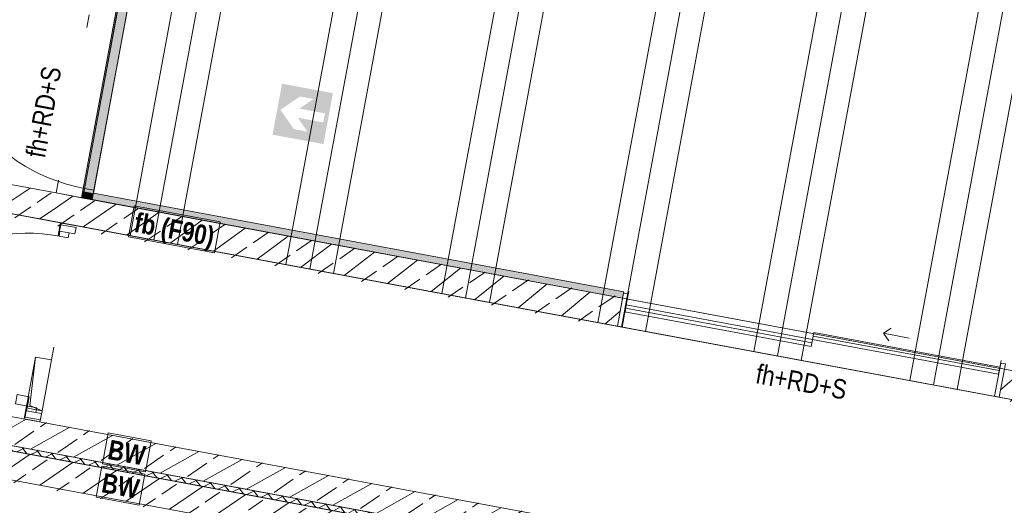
# Model space of a CAD drawing. Header units: metres. Extents: x -499360 to 60282433, y -11592314 to 5708004.
# Tile 65 of 128: x 32353361.06 to 32353368.67, y 5707927.06 to 5707930.8. Entities that reach past the tile are written whole.
import ezdxf

# ---------------------------------------------------------------- set-up
doc = ezdxf.new("R2010")
doc.units = ezdxf.units.M
doc.header["$LTSCALE"] = 0.75
doc.set_wipeout_variables(frame=1)
doc.header["$PDSIZE"] = 5
doc.linetypes.add('10417023$0$#9_Achse', pattern=[1.6, 0.00254, -1.59746])
doc.layers.get('0').update_dxf_attribs({"linetype": 'CONTINUOUS'})
for name, color, linetype, lineweight in [('10417023$0$#9_002_GES I Übersicht Erdgeschoss_1_101_Wand Aussen.A', 7, 'CONTINUOUS', 25), ('10417023$0$#9_002_GES I Übersicht Erdgeschoss_1_102_Wand Innen.A', 7, 'CONTINUOUS', 25), ('10417023$0$#9_002_GES I Übersicht Erdgeschoss_1_113_Türen.A', 7, 'CONTINUOUS', 25), ('10417023$0$#9_002_GES I Übersicht Erdgeschoss_1_607b_Brandschutz 1_100', 7, 'CONTINUOUS', 25), ('10417023$0$#9_002_GES I Übersicht Erdgeschoss_1_Neubau_102_Wand Innen.A', 7, 'CONTINUOUS', 25), ('10417023$0$#9_002_GES I Übersicht Erdgeschoss_1_Neubau_104_Decken.A', 7, 'CONTINUOUS', 25), ('10417023$0$#9_002_GES I Übersicht Erdgeschoss_1_Neubau_202_Innenwandbekleidun', 7, 'CONTINUOUS', 25), ('10417023$0$Keine', 7, 'CONTINUOUS', 13)]:
    doc.layers.add(name, color=color, linetype=linetype, lineweight=lineweight)
doc.styles.add('10417023$0$ARIAL NARROW', font='ARIALN.TTF')
doc.styles.add('10417023$0$Arial Narrow (bold)', font='ARIALNB.TTF')
pattern_1 = [(44.99999999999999, (0, 0), (-0.1697056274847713, 0.1697056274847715), []), (44.99999999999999, (-0.08485281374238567, 0.08485281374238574), (-0.1697056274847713, 0.1697056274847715), [0.18, -0.05999999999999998])]

# ---------------------------------------------------------------- blocks, each defined once
blk = doc.blocks.new('10417023$0$#9_MKO_LP5_ARC_GES_UP_00_002_P_G_modell (3D)')
at = {"layer": '10417023$0$#9_002_GES I Übersicht Erdgeschoss_1_101_Wand Aussen.A', "linetype": 'Continuous', "lineweight": 5, "true_color": 0xff0000}
h = blk.add_hatch(dxfattribs=at)
h.set_pattern_fill('#9_DÄMMUNG__HART_1_0001', color=1, style=0, pattern_type=2)
h.set_pattern_definition([(44.99999999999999, (0, 0), (-0.05656854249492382, 0.05656854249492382), []), (135.0000000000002, (0, 0), (0.05656854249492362, 0.056568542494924), [])])
h.paths.add_polyline_path([(-32353496.34409519, -5707790.51957689), (-32353496.34409519, -5707790.559532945), (-32353480.474228, -5707790.559532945), (-32353480.474228, -5707790.51957689)])
at = {"layer": '10417023$0$#9_002_GES I Übersicht Erdgeschoss_1_607b_Brandschutz 1_100', "linetype": 'Continuous', "lineweight": 0, "true_color": 0xff0000}
h = blk.add_hatch(color=1, dxfattribs=at)
h.paths.add_polyline_path([(-32353483.36252769, -5707787.3922169), (-32353483.36252769, -5707787.792216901), (-32353482.96252769, -5707787.792216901), (-32353482.96252769, -5707787.3922169)])
h.paths.add_polyline_path([(-32353483.20888492, -5707787.464240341), (-32353483.10253773, -5707787.464240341), (-32353483.19548201, -5707787.556703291), (-32353482.99447903, -5707787.556703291), (-32353482.99447903, -5707787.627730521), (-32353483.19548201, -5707787.627730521), (-32353483.10253773, -5707787.720193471), (-32353483.20888492, -5707787.720193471), (-32353483.33752769, -5707787.592216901)])
at = {"layer": '10417023$0$#9_002_GES I Übersicht Erdgeschoss_1_Neubau_102_Wand Innen.A', "linetype": 'Continuous', "lineweight": 5, "true_color": 0xff0000}
h = blk.add_hatch(dxfattribs=at)
h.set_pattern_fill('#9_BETON__STAHLBETON_0001', color=1, style=0, pattern_type=2)
h.set_pattern_definition(pattern_1)
h.paths.add_polyline_path([(-32353488.38309519, -5707788.75957689), (-32353484.92409519, -5707788.75957689), (-32353484.92409519, -5707788.53957689), (-32353488.38309519, -5707788.53957689)])
h = blk.add_hatch(dxfattribs=at)
h.set_pattern_fill('#9_BETON__STAHLBETON_0001', color=1, style=0, pattern_type=2)
h.set_pattern_definition(pattern_1)
h.paths.add_polyline_path([(-32353480.474228, -5707790.559532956), (-32353496.72422805, -5707790.559532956), (-32353496.72422805, -5707790.779532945), (-32353480.474228, -5707790.779532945)])
at = {"layer": '10417023$0$#9_002_GES I Übersicht Erdgeschoss_1_101_Wand Aussen.A', "color": 1, "linetype": 'Continuous', "lineweight": 18, "true_color": 0xff0000, "flags": 128}
blk.add_lwpolyline([(-32353496.34409519, -5707790.51957689), (-32353480.474228, -5707790.51957689), (-32353480.474228, -5707790.559532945), (-32353496.34409519, -5707790.559532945)], close=True, dxfattribs=at)
at = {"layer": '10417023$0$#9_002_GES I Übersicht Erdgeschoss_1_102_Wand Innen.A', "color": 1, "linetype": 'Continuous', "lineweight": 18, "true_color": 0xff0000}
blk.add_line((-32353484.92409474, -5707788.539576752), (-32353484.67850761, -5707788.539576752), dxfattribs=at)
at = {"layer": '10417023$0$#9_002_GES I Übersicht Erdgeschoss_1_113_Türen.A', "color": 1, "linetype": 'Continuous', "lineweight": 13, "true_color": 0xff0000}
for p, q in [((-32353478.44272869, -5707788.438062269), (-32353478.39272863, -5707788.38806221)), ((-32353478.24272846, -5707788.438062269), (-32353478.44272869, -5707788.438062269)), ((-32353478.44272869, -5707788.438062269), (-32353478.39272863, -5707788.488062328))]:
    blk.add_line(p, q, dxfattribs=at)
blk.add_arc((-32353484.84109519, -5707790.196576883), 1.334000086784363, 89.99999983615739, 180.0000003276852, dxfattribs=at)
at = {"layer": '10417023$0$#9_002_GES I Übersicht Erdgeschoss_1_607b_Brandschutz 1_100', "color": 1, "linetype": 'Continuous', "lineweight": 13, "true_color": 0xff0000}
for p, q in [((-32353483.63722735, -5707788.528252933), (-32353484.31253779, -5707788.528252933)), ((-32353484.31253779, -5707788.528252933), (-32353484.31253779, -5707788.770900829)), ((-32353483.63722735, -5707788.770900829), (-32353483.63722735, -5707788.528252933)), ((-32353484.31253779, -5707788.770900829), (-32353483.63722735, -5707788.770900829)), ((-32353483.85332836, -5707790.287452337), (-32353484.19082984, -5707790.287452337)), ((-32353484.19082984, -5707790.287452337), (-32353484.19082984, -5707790.530100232)), ((-32353483.85332836, -5707790.530100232), (-32353483.85332836, -5707790.287452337)), ((-32353484.19082984, -5707790.530100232), (-32353483.85332836, -5707790.530100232)), ((-32353483.85332836, -5707790.548209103), (-32353484.19082984, -5707790.548209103)), ((-32353484.19082984, -5707790.548209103), (-32353484.19082984, -5707790.790856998)), ((-32353483.85332836, -5707790.790856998), (-32353483.85332836, -5707790.548209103)), ((-32353484.19082984, -5707790.790856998), (-32353483.85332836, -5707790.790856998))]:
    blk.add_line(p, q, dxfattribs=at)
at = {"layer": '10417023$0$#9_002_GES I Übersicht Erdgeschoss_1_Neubau_102_Wand Innen.A', "color": 1, "linetype": '10417023$0$#9_Achse', "lineweight": 13, "true_color": 0xff0000}
for p, q in [((-32353484.92409474, -5707788.539576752), (-32353484.92409474, -5707786.984597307)), ((-32353484.7240945, -5707788.539576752), (-32353484.7240945, -5707786.984597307))]:
    blk.add_line(p, q, dxfattribs=at)
at = {"layer": '10417023$0$#9_002_GES I Übersicht Erdgeschoss_1_Neubau_102_Wand Innen.A', "color": 1, "linetype": 'Continuous', "lineweight": 13, "true_color": 0xff0000}
for p, q in [((-32353484.71409449, -5707787.059598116), (-32353484.71409449, -5707788.464577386)), ((-32353484.64109455, -5707788.464577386), (-32353484.64109455, -5707787.059598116)), ((-32353484.64109455, -5707788.464577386), (-32353484.71409449, -5707788.464577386)), ((-32353484.71409449, -5707788.464577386), (-32353484.71409449, -5707788.539576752)), ((-32353484.71409449, -5707788.464577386), (-32353484.64109455, -5707788.464577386)), ((-32353484.64109455, -5707788.539576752), (-32353484.64109455, -5707788.449576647)), ((-32353484.64109455, -5707788.449576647), (-32353484.64109455, -5707788.464577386)), ((-32353484.72409519, -5707788.53957689), (-32353484.92409474, -5707788.539576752)), ((-32353484.71409449, -5707788.539576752), (-32353484.64109455, -5707788.539576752))]:
    blk.add_line(p, q, dxfattribs=at)
at = {"layer": '10417023$0$#9_002_GES I Übersicht Erdgeschoss_1_Neubau_102_Wand Innen.A', "color": 1, "linetype": 'Continuous', "lineweight": 18, "true_color": 0xff0000}
for p, q in [((-32353484.92409519, -5707788.53957689), (-32353488.38309519, -5707788.53957689)), ((-32353484.7240945, -5707788.539576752), (-32353484.92409474, -5707788.539576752)), ((-32353488.38309519, -5707788.75957689), (-32353484.92409519, -5707788.75957689)), ((-32353480.474228, -5707790.559532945), (-32353496.72422793, -5707790.559532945)), ((-32353496.12409519, -5707790.51957689), (-32353480.474228, -5707790.51957689)), ((-32353489.07424491, -5707790.779532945), (-32353480.674228, -5707790.779532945))]:
    blk.add_line(p, q, dxfattribs=at)
at = {"layer": '10417023$0$#9_002_GES I Übersicht Erdgeschoss_1_Neubau_102_Wand Innen.A', "color": 1, "linetype": 'Continuous', "lineweight": 13, "true_color": 0xff0000}
blk.add_arc((-32353484.71409518, -5707787.059597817), 1.404979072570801, 180.0000000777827, 269.9999998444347, dxfattribs=at)
at = {"layer": '10417023$0$#9_002_GES I Übersicht Erdgeschoss_1_Neubau_102_Wand Innen.A', "color": 1, "linetype": 'Continuous', "lineweight": 5, "true_color": 0xff0000, "transparency": 33554687}
blk.add_point((-32353484.72409519, -5707788.53957689), dxfattribs=at)
blk.add_point((-32353484.72409519, -5707788.53957689), dxfattribs=at)
at = {"layer": '10417023$0$#9_002_GES I Übersicht Erdgeschoss_1_Neubau_104_Decken.A', "color": 1, "linetype": 'Continuous', "lineweight": 13, "true_color": 0xff0000}
for p, q in [((-32353484.30251468, -5707788.759575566), (-32353484.30251468, -5707777.242827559)), ((-32353484.11601381, -5707788.759575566), (-32353484.11601381, -5707777.242827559)), ((-32353483.92951439, -5707788.759575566), (-32353483.92951439, -5707777.242827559)), ((-32353483.07751397, -5707788.759575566), (-32353483.07751397, -5707777.242827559)), ((-32353482.89101455, -5707788.759575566), (-32353482.89101455, -5707777.242827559)), ((-32353482.70451368, -5707788.759575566), (-32353482.70451368, -5707777.242827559)), ((-32353481.8525147, -5707788.759575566), (-32353481.8525147, -5707777.242827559)), ((-32353481.66601527, -5707788.759575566), (-32353481.66601527, -5707777.242827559)), ((-32353481.47951585, -5707788.759575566), (-32353481.47951585, -5707777.242827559)), ((-32353480.62751399, -5707788.759575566), (-32353480.62751399, -5707778.967313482)), ((-32353483.92951439, -5707788.759575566), (-32353484.30251468, -5707788.759575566)), ((-32353482.70451368, -5707788.759575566), (-32353483.07751397, -5707788.759575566)), ((-32353481.47951585, -5707788.759575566), (-32353481.8525147, -5707788.759575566)), ((-32353479.02951442, -5707788.759575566), (-32353479.40251472, -5707788.759575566)), ((-32353477.80451371, -5707788.759575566), (-32353478.17751401, -5707788.759575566))]:
    blk.add_line(p, q, dxfattribs=at)
at = {"layer": '10417023$0$#9_002_GES I Übersicht Erdgeschoss_1_Neubau_104_Decken.A', "color": 1, "linetype": 'Continuous', "lineweight": 13, "true_color": 0xff0000, "flags": 128}
for points in [[(-32353499.24365664, -5707781.952985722), (-32353499.24365668, -5707777.242828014), (-32353491.34430819, -5707777.240905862), (-32353491.34429377, -5707777.249004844), (-32353488.711808, -5707777.242914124), (-32353474.36909785, -5707777.203502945), (-32353467.58052395, -5707777.184627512), (-32353458.71420428, -5707777.159975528), (-32353458.7142043, -5707776.82162203), (-32353452.08528951, -5707776.852814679), (-32353452.08528951, -5707777.242828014), (-32353452.08528951, -5707779.426313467), (-32353449.88417032, -5707779.426313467), (-32353449.88417032, -5707779.646313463), (-32353454.47117382, -5707779.646313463), (-32353454.47117382, -5707790.51957689), (-32353496.34426422, -5707790.51957689), (-32353496.34426422, -5707785.84991685), (-32353499.24365677, -5707785.84991685)], [(-32353491.64409519, -5707777.192828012), (-32353499.24365668, -5707777.192828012), (-32353499.24365668, -5707790.51957689), (-32353454.47117381, -5707790.51957689), (-32353454.47117381, -5707779.376313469), (-32353454.47117381, -5707776.841971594), (-32353458.7151397, -5707776.821626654), (-32353458.71420428, -5707777.159982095), (-32353462.62409527, -5707777.170791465), (-32353462.62409527, -5707788.759576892), (-32353491.64409519, -5707788.759576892)], [(-32353484.71445275, -5707788.539576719), (-32353462.62409519, -5707788.539576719), (-32353462.62409519, -5707777.462827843), (-32353491.42409519, -5707777.462827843), (-32353491.42409519, -5707786.839576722), (-32353484.71445275, -5707786.839576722)], [(-32353502.88381506, -5707792.679515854), (-32353502.88381511, -5707803.129576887), (-32353502.84381653, -5707803.129576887), (-32353502.84381653, -5707809.004576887), (-32353499.08931621, -5707809.004576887), (-32353497.57443247, -5707809.004576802), (-32353497.57443247, -5707810.154576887), (-32353495.52481159, -5707810.154576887), (-32353495.52560609, -5707813.099577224), (-32353472.62422376, -5707813.099576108), (-32353472.62422743, -5707808.219546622), (-32353469.004228, -5707808.219576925), (-32353469.004228, -5707794.11457689), (-32353469.004228, -5707790.779532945), (-32353469.004228, -5707790.559532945), (-32353477.474228, -5707790.559532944), (-32353480.474228, -5707790.559532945), (-32353491.124228, -5707790.559532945), (-32353498.444228, -5707790.559532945), (-32353498.444228, -5707792.679576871)], [(-32353498.22421727, -5707790.559532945), (-32353502.84380439, -5707790.559532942), (-32353502.84380439, -5707813.099576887), (-32353495.47442851, -5707813.099576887), (-32353495.47442851, -5707809.05457689), (-32353482.84109309, -5707809.05457689), (-32353482.84357996, -5707813.099573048), (-32353472.62421726, -5707813.099573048), (-32353472.62421726, -5707811.259577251), (-32353472.62421726, -5707806.979589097), (-32353469.00380439, -5707806.979589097), (-32353469.00380439, -5707790.559532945)]]:
    blk.add_lwpolyline(points, close=True, dxfattribs=at)
at = {"layer": '10417023$0$#9_002_GES I Übersicht Erdgeschoss_1_Neubau_202_Innenwandbekleidun', "color": 1, "linetype": 'Continuous', "lineweight": 13, "true_color": 0xff0000}
for p, q in [((-32353484.72409519, -5707786.83957689), (-32353484.72409519, -5707788.53957689)), ((-32353484.64109519, -5707788.48957689), (-32353484.64109519, -5707786.83957689)), ((-32353480.474228, -5707788.48957689), (-32353484.64109519, -5707788.48957689)), ((-32353480.474228, -5707788.48957689), (-32353480.474228, -5707788.53957689)), ((-32353484.72409519, -5707788.53957689), (-32353484.64109519, -5707788.53957689)), ((-32353484.64109519, -5707788.53957689), (-32353480.474228, -5707788.53957689)), ((-32353484.72409518, -5707789.813718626), (-32353484.84909519, -5707789.813718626))]:
    blk.add_line(p, q, dxfattribs=at)
at = {"layer": '10417023$0$#9_002_GES I Übersicht Erdgeschoss_1_Neubau_202_Innenwandbekleidun', "color": 1, "linetype": 'Continuous', "true_color": 0xff0000}
for points in [[(-32353484.72409519, -5707786.83957689), (-32353484.72409519, -5707788.48957689), (-32353484.64109519, -5707786.83957689), (-32353484.64109519, -5707788.48957689)], [(-32353484.72409519, -5707788.53957689), (-32353484.64109519, -5707788.53957689), (-32353484.64109519, -5707788.48957689)], [(-32353484.72409519, -5707788.48957689), (-32353484.72409519, -5707788.53957689), (-32353484.64109519, -5707788.48957689)], [(-32353484.64109519, -5707788.53957689), (-32353480.474228, -5707788.53957689), (-32353484.64109519, -5707788.48957689), (-32353480.474228, -5707788.48957689)]]:
    blk.add_solid(points, dxfattribs=at)
at = {"layer": '10417023$0$#9_002_GES I Übersicht Erdgeschoss_1_607b_Brandschutz 1_100', "color": 1, "true_color": 0xff0000, "insert": (-32353485.13214413, -5707788.296798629), "char_height": 0.1502737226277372, "attachment_point": 4, "rotation": 90, "line_spacing_factor": 1.002187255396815, "style": '10417023$0$ARIAL NARROW'}
blk.add_mtext('fh+RD+S ', dxfattribs=at)
at = {"layer": '10417023$0$#9_002_GES I Übersicht Erdgeschoss_1_607b_Brandschutz 1_100', "color": 1, "true_color": 0xff0000, "char_height": 0.1502737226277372, "line_spacing_factor": 1.002187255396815}
for s, insert, attachment_point, style in [('fb (F90) ', (-32353483.97488251, -5707788.671979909), 5, '10417023$0$Arial Narrow (bold)'), ('fh+RD+S ', (-32353479.35180794, -5707788.922365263), 4, '10417023$0$ARIAL NARROW'), ('BW ', (-32353484.02207918, -5707790.410188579), 5, '10417023$0$Arial Narrow (bold)'), ('BW ', (-32353484.02207918, -5707790.670945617), 5, '10417023$0$Arial Narrow (bold)')]:
    blk.add_mtext(s, dxfattribs=dict(at, insert=insert, attachment_point=attachment_point, style=style))
at = {"color": 1, "linetype": 'Continuous', "lineweight": 5, "true_color": 0xff0000}
for points in [[(-32353477.51122799, -5707788.585062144), (-32353477.51122799, -5707788.531062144), (-32353478.97422797, -5707788.531062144), (-32353478.97422797, -5707788.585062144)], [(-32353484.769095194, -5707788.824576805), (-32353484.84109519, -5707788.824576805), (-32353484.84109519, -5707788.862576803), (-32353484.769095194, -5707788.862576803)], [(-32353484.841095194, -5707790.124576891), (-32353484.93509519, -5707790.124576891), (-32353484.93509519, -5707790.196576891), (-32353484.841095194, -5707790.196576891)]]:
    blk.add_wipeout(points, dxfattribs=at).dxf.layer = '10417023$0$#9_002_GES I Übersicht Erdgeschoss_1_113_Türen.A'
at = {"layer": '10417023$0$#9_002_GES I Übersicht Erdgeschoss_1_113_Türen.A', "color": 1, "linetype": 'Continuous', "lineweight": 13, "true_color": 0xff0000}
for p, q in [((-32353477.51122767, -5707788.639061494), (-32353477.51122767, -5707788.47906275)), ((-32353477.51122767, -5707788.47906275), (-32353477.51122767, -5707788.639061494)), ((-32353477.51122767, -5707788.531062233), (-32353478.9742278, -5707788.531062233)), ((-32353477.51122767, -5707788.531062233), (-32353477.51122767, -5707788.585062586)), ((-32353477.51122767, -5707788.585062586), (-32353477.51122767, -5707788.531062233))]:
    blk.add_line(p, q, dxfattribs=at)
at = {"layer": '10417023$0$#9_002_GES I Übersicht Erdgeschoss_1_113_Türen.A', "color": 1, "linetype": 'Continuous', "lineweight": 13, "true_color": 0xff0000, "flags": 128}
for points in [[(-32353477.511228, -5707788.585062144), (-32353478.97422797, -5707788.585062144), (-32353478.97422797, -5707788.531062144), (-32353477.511228, -5707788.531062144)], [(-32353484.76909519, -5707788.824576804), (-32353484.76909519, -5707788.862576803), (-32353484.84109519, -5707788.862576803), (-32353484.84109519, -5707788.824576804)], [(-32353484.84109519, -5707790.124576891), (-32353484.93509519, -5707790.124576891), (-32353484.93509519, -5707790.196576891), (-32353484.84109519, -5707790.196576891)]]:
    blk.add_lwpolyline(points, close=True, dxfattribs=at)
at = {"layer": '10417023$0$#9_002_GES I Übersicht Erdgeschoss_1_Neubau_104_Decken.A', "color": 1, "linetype": 'Continuous', "lineweight": 13, "true_color": 0xff0000}
for p, q in [((-32353478.17751401, -5707788.759575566), (-32353478.17751401, -5707777.242827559)), ((-32353477.99101458, -5707788.759575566), (-32353477.99101458, -5707777.242827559)), ((-32353477.80451371, -5707788.759575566), (-32353477.80451371, -5707778.967313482))]:
    blk.add_line(p, q, dxfattribs=at)
at = {"color": 1, "linetype": 'Continuous', "lineweight": 5, "true_color": 0xff0000}
for points in [[(-32353480.43722793, -5707788.639062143), (-32353478.974227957, -5707788.639062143), (-32353478.974227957, -5707788.585062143), (-32353480.43722793, -5707788.585062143)], [(-32353484.72409518, -5707788.7745768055), (-32353484.84409518, -5707788.7745768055), (-32353484.84409518, -5707788.824576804), (-32353484.72409518, -5707788.824576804)], [(-32353484.84109519, -5707790.234576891), (-32353484.769095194, -5707790.234576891), (-32353484.769095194, -5707790.196576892), (-32353484.84109519, -5707790.196576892)]]:
    blk.add_wipeout(points, dxfattribs=at).dxf.layer = '10417023$0$#9_002_GES I Übersicht Erdgeschoss_1_113_Türen.A'
at = {"layer": '10417023$0$#9_002_GES I Übersicht Erdgeschoss_1_113_Türen.A', "color": 1, "linetype": 'Continuous', "lineweight": 13, "true_color": 0xff0000}
for p, q in [((-32353480.43722792, -5707788.639061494), (-32353480.43722792, -5707788.47906275)), ((-32353480.43722792, -5707788.47906275), (-32353480.43722792, -5707788.639061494)), ((-32353480.43722792, -5707788.585062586), (-32353478.9742278, -5707788.585062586)), ((-32353480.43722792, -5707788.585062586), (-32353480.43722792, -5707788.639061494)), ((-32353480.43722792, -5707788.639061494), (-32353480.43722792, -5707788.585062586)), ((-32353478.9742278, -5707788.531062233), (-32353478.9742278, -5707788.585062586)), ((-32353478.9742278, -5707788.585062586), (-32353478.9742278, -5707788.531062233)), ((-32353477.51122767, -5707788.558062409), (-32353478.9742278, -5707788.558062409)), ((-32353477.51122767, -5707788.585062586), (-32353478.9742278, -5707788.585062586)), ((-32353478.9742278, -5707788.585062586), (-32353478.9742278, -5707788.639061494)), ((-32353478.9742278, -5707788.639061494), (-32353478.9742278, -5707788.585062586)), ((-32353480.43722792, -5707788.612062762), (-32353478.9742278, -5707788.612062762)), ((-32353480.43722792, -5707788.639061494), (-32353478.9742278, -5707788.639061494))]:
    blk.add_line(p, q, dxfattribs=at)
at = {"layer": '10417023$0$#9_002_GES I Übersicht Erdgeschoss_1_113_Türen.A', "color": 1, "linetype": 'Continuous', "lineweight": 13, "true_color": 0xff0000, "flags": 128}
for points in [[(-32353480.43722794, -5707788.639062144), (-32353478.97422797, -5707788.639062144), (-32353478.97422797, -5707788.585062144), (-32353480.43722794, -5707788.585062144)], [(-32353484.72409519, -5707788.774576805), (-32353484.72409519, -5707788.824576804), (-32353484.84409519, -5707788.824576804), (-32353484.84409519, -5707788.774576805)], [(-32353484.84109519, -5707790.23457689), (-32353484.84109519, -5707790.196576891), (-32353484.76909519, -5707790.196576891), (-32353484.76909519, -5707790.23457689)]]:
    blk.add_lwpolyline(points, close=True, dxfattribs=at)
at = {"layer": '10417023$0$#9_002_GES I Übersicht Erdgeschoss_1_Neubau_104_Decken.A', "color": 1, "linetype": 'Continuous', "lineweight": 13, "true_color": 0xff0000}
for p, q in [((-32353479.40251472, -5707788.759575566), (-32353479.40251472, -5707777.242827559)), ((-32353479.21601529, -5707788.759575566), (-32353479.21601529, -5707777.242827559)), ((-32353479.02951442, -5707788.759575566), (-32353479.02951442, -5707777.242827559)), ((-32353480.25451514, -5707788.759575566), (-32353480.25451514, -5707778.967313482))]:
    blk.add_line(p, q, dxfattribs=at)
at = {"layer": '10417023$0$#9_002_GES I Übersicht Erdgeschoss_1_Neubau_202_Innenwandbekleidun', "color": 1, "linetype": '10417023$0$#9_Achse', "lineweight": 13, "true_color": 0xff0000}
for p, q in [((-32353484.84909519, -5707788.75957689), (-32353484.84909519, -5707789.813718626)), ((-32353484.72409519, -5707788.75957689), (-32353484.84909519, -5707788.75957689)), ((-32353484.72409519, -5707789.813718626), (-32353484.72409519, -5707788.75957689))]:
    blk.add_line(p, q, dxfattribs=at)
at = {"layer": '10417023$0$#9_002_GES I Übersicht Erdgeschoss_1_Neubau_202_Innenwandbekleidun', "color": 1, "linetype": 'Continuous', "lineweight": 13, "true_color": 0xff0000}
blk.add_line((-32353484.82528561, -5707790.189909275), (-32353484.84909537, -5707789.813718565), dxfattribs=at)
at = {"color": 1, "linetype": 'Continuous', "lineweight": 5, "true_color": 0xff0000}
for points in [[(-32353480.474227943, -5707788.759062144), (-32353480.437227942, -5707788.759062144), (-32353480.437227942, -5707788.499062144), (-32353480.474227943, -5707788.499062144)], [(-32353477.511228, -5707788.759062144), (-32353477.474228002, -5707788.759062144), (-32353477.474228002, -5707788.499062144), (-32353477.511228, -5707788.499062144)], [(-32353484.72409518, -5707790.23457689), (-32353484.84409518, -5707790.23457689), (-32353484.84409518, -5707790.284576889), (-32353484.72409518, -5707790.284576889)]]:
    blk.add_wipeout(points, dxfattribs=at).dxf.layer = '10417023$0$#9_002_GES I Übersicht Erdgeschoss_1_113_Türen.A'
at = {"layer": '10417023$0$#9_002_GES I Übersicht Erdgeschoss_1_Neubau_102_Wand Innen.A', "linetype": 'Continuous', "lineweight": 5, "true_color": 0xff0000}
h = blk.add_hatch(dxfattribs=at)
h.set_pattern_fill('#9_BETON__STAHLBETON_0001', color=1, style=0, pattern_type=2)
h.set_pattern_definition(pattern_1)
h.paths.add_polyline_path([(-32353484.92409519, -5707788.53957689), (-32353484.92409519, -5707788.75957689), (-32353480.474228, -5707788.75957689), (-32353480.474228, -5707788.53957689)])
h = blk.add_hatch(dxfattribs=at)
h.set_pattern_fill('#9_BETON__STAHLBETON_0001', color=1, style=0, pattern_type=2)
h.set_pattern_definition(pattern_1)
h.paths.add_polyline_path([(-32353477.474228, -5707788.75957689), (-32353462.62410647, -5707788.75957689), (-32353462.62410639, -5707788.53957689), (-32353477.474228, -5707788.53957689)])
h = blk.add_hatch(dxfattribs=at)
h.set_pattern_fill('#9_BETON__STAHLBETON_0001', color=1, style=0, pattern_type=2)
h.set_pattern_definition(pattern_1)
h.paths.add_polyline_path([(-32353480.474228, -5707790.29957689), (-32353496.12409519, -5707790.29957689), (-32353496.12409519, -5707790.51957689), (-32353480.474228, -5707790.51957689)])
at = {"layer": '10417023$0$#9_002_GES I Übersicht Erdgeschoss_1_113_Türen.A', "color": 1, "linetype": 'Continuous', "lineweight": 13, "true_color": 0xff0000, "flags": 128}
for points in [[(-32353480.47422794, -5707788.759062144), (-32353480.43722794, -5707788.759062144), (-32353480.43722794, -5707788.499062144), (-32353480.47422794, -5707788.499062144)], [(-32353477.511228, -5707788.759062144), (-32353477.474228, -5707788.759062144), (-32353477.474228, -5707788.499062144), (-32353477.511228, -5707788.499062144)], [(-32353484.72409519, -5707790.23457689), (-32353484.72409519, -5707790.28457689), (-32353484.84409519, -5707790.28457689), (-32353484.84409519, -5707790.23457689)]]:
    blk.add_lwpolyline(points, close=True, dxfattribs=at)
at = {"layer": '10417023$0$#9_002_GES I Übersicht Erdgeschoss_1_Neubau_102_Wand Innen.A', "color": 1, "linetype": 'Continuous', "lineweight": 18, "true_color": 0xff0000}
for p, q in [((-32353480.474228, -5707788.53957689), (-32353484.72409519, -5707788.53957689)), ((-32353480.47422811, -5707788.759577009), (-32353480.47422811, -5707788.539576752)), ((-32353477.47422748, -5707788.759577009), (-32353477.47422748, -5707788.539576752)), ((-32353484.92409519, -5707788.75957689), (-32353480.474228, -5707788.75957689)), ((-32353477.474228, -5707788.75957689), (-32353462.9241061, -5707788.75957689)), ((-32353480.474228, -5707790.29957689), (-32353493.64409519, -5707790.29957689))]:
    blk.add_line(p, q, dxfattribs=at)
at = {"layer": '10417023$0$#9_002_GES I Übersicht Erdgeschoss_1_Neubau_102_Wand Innen.A', "color": 1, "linetype": 'Continuous', "lineweight": 13, "true_color": 0xff0000}
for p, q in [((-32353480.47422811, -5707788.759577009), (-32353480.47422811, -5707788.539576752)), ((-32353477.47422748, -5707788.539576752), (-32353480.47422811, -5707788.539576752)), ((-32353477.47422748, -5707788.759577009), (-32353477.47422748, -5707788.539576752)), ((-32353477.47422748, -5707788.759577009), (-32353480.47422811, -5707788.759577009))]:
    blk.add_line(p, q, dxfattribs=at)
at = {"layer": '10417023$0$#9_002_GES I Übersicht Erdgeschoss_1_Neubau_104_Decken.A', "color": 1, "linetype": 'Continuous', "lineweight": 13, "true_color": 0xff0000}
for p, q in [((-32353480.44101456, -5707788.759575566), (-32353480.44101456, -5707777.242827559)), ((-32353480.25451514, -5707788.759575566), (-32353480.62751399, -5707788.759575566))]:
    blk.add_line(p, q, dxfattribs=at)
at = {"layer": '10417023$0$#9_002_GES I Übersicht Erdgeschoss_1_Neubau_202_Innenwandbekleidun', "color": 1, "linetype": 'Continuous', "lineweight": 13, "true_color": 0xff0000}
for p, q in [((-32353484.84909519, -5707789.813718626), (-32353484.84909519, -5707790.213718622)), ((-32353484.72409518, -5707790.213718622), (-32353484.72409518, -5707789.813718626)), ((-32353484.7240945, -5707790.213719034), (-32353484.82528561, -5707790.189909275)), ((-32353484.84909519, -5707790.213718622), (-32353484.72409518, -5707790.213718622))]:
    blk.add_line(p, q, dxfattribs=at)
at = {"layer": '10417023$0$#9_002_GES I Übersicht Erdgeschoss_1_Neubau_202_Innenwandbekleidun', "color": 1, "linetype": '10417023$0$#9_Achse', "lineweight": 13, "true_color": 0xff0000}
for p, q in [((-32353484.84909519, -5707790.213718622), (-32353484.84909519, -5707790.29957689)), ((-32353484.72409519, -5707790.29957689), (-32353484.72409519, -5707790.213718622)), ((-32353484.84909519, -5707790.29957689), (-32353484.72409519, -5707790.29957689))]:
    blk.add_line(p, q, dxfattribs=at)
blk = doc.blocks.new('10417023$0$2_MKO_LP5_LAN_GES_UP_00_002_V_A (3D)')
at = {"layer": '10417023$0$Keine'}
blk.add_blockref('10417023$0$#9_MKO_LP5_ARC_GES_UP_00_002_P_G_modell (3D)', (0, 0), dxfattribs=at)
blk = doc.blocks.new('10417023')
at = {"layer": '10417023$0$Keine', "rotation": 349.4819372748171}
blk.add_blockref('10417023$0$2_MKO_LP5_LAN_GES_UP_00_002_V_A (3D)', (65205154.93137175, 5413829.557758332), dxfattribs=at)

msp = doc.modelspace()

# ---------------------------------------------------------------- block references
msp.add_blockref('10417023', (0, 0))

doc.saveas('drawing.dxf')
